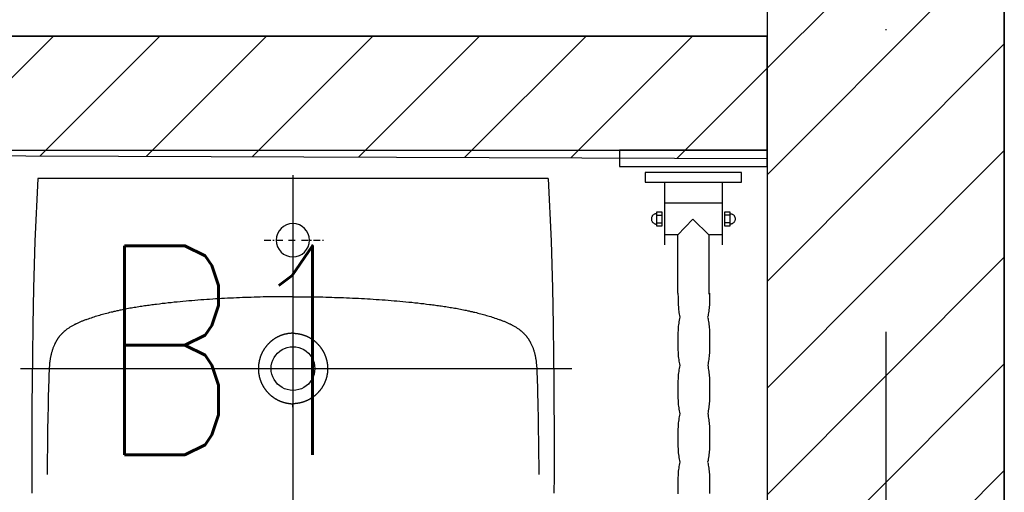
# Model space of a CAD drawing. Header units: millimetres. Extents: x 28600 to 181045, y -399112 to -163690.
# Tile 169 of 256: x 61321 to 61425, y -197660 to -197610. Entities that reach past the tile are written whole.
import ezdxf
from ezdxf.enums import TextEntityAlignment as Align

# ---------------------------------------------------------------- set-up
doc = ezdxf.new("R2010")
doc.units = ezdxf.units.MM
doc.linetypes.add('DASHDOT', pattern=[25.4, 12.7, -6.35, 0, -6.35])
doc.layers.get('0').update_dxf_attribs({"color": 8})
for name, color, linetype in [('!! 1_hatch projektowane ściany', 8, 'Continuous'), ('!! 1_PROJ Sciany', 8, 'Continuous'), ('!! 2_wypos-sanitarne', 8, 'Continuous'), ('0-osie-liniA', 8, 'DASHDOT'), ('E1', 2, 'Continuous')]:
    doc.layers.add(name, color=color, linetype=linetype)
doc.styles.add('ELE1', font='romans.shx', dxfattribs={"width": 0.8, "height": 18})
pattern_1 = [(45, (0, -1.54), (-5.61266008, 5.61266008), [])]

# ---------------------------------------------------------------- blocks, each defined once
blk = doc.blocks.new('umywalka niep')
for p, q in [((-1.75, -33.91), (-1.75, -49.44)), ((0, -33.91), (-1.75, -33.91)), ((0, -49.44), (0, -33.91)), ((-7.51, -37.32), (-7.56, -37.35)), ((-7.47, -37.3), (-7.51, -37.32)), ((-7.41, -37.28), (-7.47, -37.3)), ((-7.36, -37.27), (-7.41, -37.28)), ((-7.31, -37.26), (-7.36, -37.27)), ((-7.25, -37.26), (-7.31, -37.26)), ((-7.19, -37.26), (-7.25, -37.26)), ((-7.14, -37.27), (-7.19, -37.26)), ((-7.09, -37.28), (-7.14, -37.27)), ((-7.04, -37.3), (-7.09, -37.28)), ((-6.99, -37.32), (-7.04, -37.3)), ((-6.94, -37.35), (-6.99, -37.32)), ((-2.36, -36.6), (-3.38, -36.6)), ((-3.38, -36.6), (-3.38, -46.75)), ((-2.36, -46.75), (-2.36, -36.6)), ((-8.01, -38.34), (-8.01, -37.83)), ((-8.01, -37.83), (-6.49, -37.83)), ((-6.49, -38.34), (-8.01, -38.34)), ((-7.79, -37.7), (-7.8, -37.75)), ((-7.78, -37.65), (-7.79, -37.7)), ((-7.76, -37.6), (-7.78, -37.65)), ((-7.74, -37.55), (-7.76, -37.6)), ((-7.71, -37.5), (-7.74, -37.55)), ((-7.68, -37.46), (-7.71, -37.5)), ((-7.64, -37.42), (-7.68, -37.46)), ((-7.65, -37.83), (-7.65, -38.33)), ((-7.6, -37.38), (-7.64, -37.42)), ((-7.56, -37.35), (-7.6, -37.38)), ((-6.9, -37.38), (-6.94, -37.35)), ((-6.86, -37.42), (-6.9, -37.38)), ((-6.82, -37.46), (-6.86, -37.42)), ((-6.85, -37.83), (-6.85, -38.33)), ((-6.79, -37.5), (-6.82, -37.46)), ((-6.76, -37.55), (-6.79, -37.5)), ((-6.74, -37.6), (-6.76, -37.55)), ((-6.72, -37.65), (-6.74, -37.6)), ((-6.71, -37.7), (-6.72, -37.65)), ((-6.7, -37.75), (-6.71, -37.7)), ((-6.7, -37.81), (-6.7, -37.75)), ((-6.7, -37.81), (-6.7, -37.81)), ((-6.49, -37.83), (-6.49, -38.34)), ((-3.38, -38.63), (-9.98, -38.63)), ((-8.93, -39.99), (-8.93, -38.63)), ((-5.58, -44.69), (-5.58, -38.63)), ((-36.02, -40.05), (-36.18, -40.05)), ((-35.86, -40.04), (-36.02, -40.05)), ((-35.7, -40.04), (-35.86, -40.04)), ((-35.55, -40.04), (-35.7, -40.04)), ((-35.39, -40.04), (-35.55, -40.04)), ((-35.23, -40.04), (-35.39, -40.04)), ((-35.07, -40.04), (-35.23, -40.04)), ((-34.91, -40.04), (-35.07, -40.04)), ((-34.75, -40.05), (-34.91, -40.04)), ((-34.59, -40.05), (-34.75, -40.05)), ((-34.44, -40.05), (-34.59, -40.05)), ((-34.28, -40.06), (-34.44, -40.05)), ((-34.12, -40.07), (-34.28, -40.06)), ((-33.96, -40.08), (-34.12, -40.07)), ((-33.8, -40.09), (-33.96, -40.08)), ((-33.64, -40.11), (-33.8, -40.09)), ((-33.48, -40.13), (-33.64, -40.11)), ((-33.32, -40.15), (-33.48, -40.13)), ((-33.17, -40.18), (-33.32, -40.15)), ((-33.01, -40.21), (-33.17, -40.18)), ((-32.85, -40.25), (-33.01, -40.21)), ((-32.69, -40.21), (-32.85, -40.25)), ((-32.53, -40.18), (-32.69, -40.21)), ((-32.37, -40.15), (-32.53, -40.18)), ((-32.21, -40.13), (-32.37, -40.15)), ((-32.05, -40.11), (-32.21, -40.13)), ((-31.89, -40.09), (-32.05, -40.11)), ((-31.73, -40.08), (-31.89, -40.09)), ((-31.57, -40.07), (-31.73, -40.08)), ((-31.42, -40.06), (-31.57, -40.07)), ((-31.26, -40.05), (-31.42, -40.06)), ((-31.1, -40.05), (-31.26, -40.05)), ((-30.94, -40.05), (-31.1, -40.05)), ((-30.78, -40.05), (-30.94, -40.05)), ((-30.62, -40.04), (-30.78, -40.05)), ((-30.46, -40.04), (-30.62, -40.04)), ((-30.3, -40.04), (-30.46, -40.04)), ((-30.14, -40.04), (-30.3, -40.04)), ((-29.98, -40.04), (-30.14, -40.04)), ((-29.83, -40.05), (-29.98, -40.04)), ((-29.67, -40.05), (-29.83, -40.05)), ((-29.51, -40.05), (-29.67, -40.05)), ((-29.35, -40.05), (-29.51, -40.05)), ((-29.19, -40.06), (-29.35, -40.05)), ((-29.03, -40.07), (-29.19, -40.06)), ((-28.87, -40.08), (-29.03, -40.07)), ((-28.71, -40.09), (-28.87, -40.08)), ((-28.56, -40.11), (-28.71, -40.09)), ((-28.4, -40.13), (-28.56, -40.11)), ((-28.24, -40.15), (-28.4, -40.13)), ((-28.08, -40.18), (-28.24, -40.15)), ((-27.92, -40.21), (-28.08, -40.18)), ((-27.76, -40.25), (-27.92, -40.21)), ((-27.6, -40.21), (-27.76, -40.25)), ((-27.44, -40.18), (-27.6, -40.21)), ((-27.29, -40.15), (-27.44, -40.18)), ((-27.13, -40.13), (-27.29, -40.15)), ((-26.97, -40.11), (-27.13, -40.13)), ((-26.81, -40.09), (-26.97, -40.11)), ((-26.65, -40.08), (-26.81, -40.09)), ((-26.49, -40.07), (-26.65, -40.08)), ((-26.33, -40.06), (-26.49, -40.07)), ((-26.17, -40.05), (-26.33, -40.06)), ((-26.02, -40.05), (-26.17, -40.05)), ((-25.86, -40.05), (-26.02, -40.05)), ((-25.7, -40.05), (-25.86, -40.05)), ((-25.54, -40.05), (-25.7, -40.05)), ((-25.38, -40.05), (-25.54, -40.05)), ((-25.22, -40.05), (-25.38, -40.05)), ((-25.06, -40.05), (-25.22, -40.05)), ((-24.9, -40.05), (-25.06, -40.05)), ((-24.75, -40.05), (-24.9, -40.05)), ((-24.59, -40.05), (-24.75, -40.05)), ((-24.43, -40.05), (-24.59, -40.05)), ((-24.27, -40.05), (-24.43, -40.05)), ((-24.11, -40.06), (-24.27, -40.05)), ((-23.95, -40.07), (-24.11, -40.06)), ((-23.79, -40.08), (-23.95, -40.07)), ((-23.63, -40.09), (-23.79, -40.08)), ((-23.47, -40.11), (-23.63, -40.09)), ((-23.31, -40.13), (-23.47, -40.11)), ((-23.15, -40.15), (-23.31, -40.13)), ((-22.99, -40.18), (-23.15, -40.15)), ((-22.83, -40.21), (-22.99, -40.18)), ((-22.67, -40.25), (-22.83, -40.21)), ((-22.52, -40.21), (-22.67, -40.25)), ((-22.37, -40.18), (-22.52, -40.21)), ((-22.22, -40.15), (-22.37, -40.18)), ((-22.06, -40.13), (-22.22, -40.15)), ((-21.9, -40.11), (-22.06, -40.13)), ((-21.74, -40.09), (-21.9, -40.11)), ((-21.58, -40.08), (-21.74, -40.09)), ((-21.42, -40.07), (-21.58, -40.08)), ((-21.26, -40.06), (-21.42, -40.07)), ((-21.1, -40.05), (-21.26, -40.06)), ((-20.94, -40.05), (-21.1, -40.05)), ((-20.78, -40.04), (-20.94, -40.05)), ((-20.62, -40.04), (-20.78, -40.04)), ((-20.46, -40.04), (-20.62, -40.04)), ((-20.3, -40.04), (-20.46, -40.04)), ((-20.15, -40.04), (-20.3, -40.04)), ((-19.99, -40.04), (-20.15, -40.04)), ((-19.83, -40.04), (-19.99, -40.04)), ((-19.67, -40.04), (-19.83, -40.04)), ((-19.51, -40.04), (-19.67, -40.04)), ((-19.35, -40.05), (-19.51, -40.04)), ((-19.19, -40.05), (-19.35, -40.05)), ((-19.03, -40.06), (-19.19, -40.05)), ((-18.87, -40.06), (-19.03, -40.06)), ((-18.71, -40.08), (-18.87, -40.06)), ((-18.55, -40.09), (-18.71, -40.08)), ((-18.39, -40.11), (-18.55, -40.09)), ((-18.23, -40.13), (-18.39, -40.11)), ((-18.07, -40.15), (-18.23, -40.13)), ((-17.91, -40.18), (-18.07, -40.15)), ((-17.75, -40.21), (-17.91, -40.18)), ((-17.59, -40.24), (-17.75, -40.21)), ((-17.43, -40.21), (-17.59, -40.24)), ((-17.28, -40.18), (-17.43, -40.21)), ((-17.12, -40.15), (-17.28, -40.18)), ((-16.96, -40.13), (-17.12, -40.15)), ((-16.81, -40.12), (-16.96, -40.13)), ((-16.65, -40.11), (-16.81, -40.12)), ((-16.49, -40.1), (-16.65, -40.11)), ((-16.34, -40.09), (-16.49, -40.1)), ((-16.18, -40.08), (-16.34, -40.09)), ((-16.02, -40.08), (-16.18, -40.08)), ((-15.87, -40.08), (-16.02, -40.08)), ((-15.71, -40.07), (-15.87, -40.08)), ((-15.55, -40.07), (-15.71, -40.07)), ((-15.39, -40.06), (-15.55, -40.07)), ((-15.24, -40.05), (-15.39, -40.06)), ((-15.08, -40.04), (-15.24, -40.05)), ((-8.96, -40), (-15.08, -40)), ((-15.08, -40.04), (-15.08, -40.04)), ((-7.29, -41.62), (-8.95, -39.99)), ((-8.95, -43.35), (-7.29, -41.62)), ((-36.01, -43.38), (-36.17, -43.38)), ((-35.85, -43.39), (-36.01, -43.38)), ((-35.69, -43.39), (-35.85, -43.39)), ((-35.53, -43.39), (-35.69, -43.39)), ((-35.37, -43.39), (-35.53, -43.39)), ((-35.21, -43.39), (-35.37, -43.39)), ((-35.06, -43.39), (-35.21, -43.39)), ((-34.9, -43.39), (-35.06, -43.39)), ((-34.74, -43.38), (-34.9, -43.39)), ((-34.58, -43.38), (-34.74, -43.38)), ((-34.43, -43.38), (-34.58, -43.38)), ((-34.27, -43.37), (-34.43, -43.38)), ((-34.11, -43.36), (-34.27, -43.37)), ((-33.95, -43.35), (-34.11, -43.36)), ((-33.79, -43.34), (-33.95, -43.35)), ((-33.64, -43.32), (-33.79, -43.34)), ((-33.48, -43.3), (-33.64, -43.32)), ((-33.32, -43.28), (-33.48, -43.3)), ((-33.16, -43.25), (-33.32, -43.28)), ((-33.01, -43.22), (-33.16, -43.25)), ((-32.85, -43.18), (-33.01, -43.22)), ((-32.69, -43.22), (-32.85, -43.18)), ((-32.53, -43.25), (-32.69, -43.22)), ((-32.37, -43.28), (-32.53, -43.25)), ((-32.2, -43.3), (-32.37, -43.28)), ((-32.04, -43.32), (-32.2, -43.3)), ((-31.88, -43.34), (-32.04, -43.32)), ((-31.72, -43.35), (-31.88, -43.34)), ((-31.56, -43.36), (-31.72, -43.35)), ((-31.4, -43.37), (-31.56, -43.36)), ((-31.24, -43.38), (-31.4, -43.37)), ((-31.08, -43.38), (-31.24, -43.38)), ((-30.92, -43.39), (-31.08, -43.38)), ((-30.76, -43.39), (-30.92, -43.39)), ((-30.6, -43.39), (-30.76, -43.39)), ((-30.44, -43.39), (-30.6, -43.39)), ((-30.28, -43.39), (-30.44, -43.39)), ((-30.12, -43.39), (-30.28, -43.39)), ((-29.96, -43.39), (-30.12, -43.39)), ((-29.8, -43.39), (-29.96, -43.39)), ((-29.65, -43.39), (-29.8, -43.39)), ((-29.49, -43.38), (-29.65, -43.39)), ((-29.33, -43.38), (-29.49, -43.38)), ((-29.18, -43.37), (-29.33, -43.38)), ((-29.02, -43.36), (-29.18, -43.37)), ((-28.86, -43.35), (-29.02, -43.36)), ((-28.71, -43.34), (-28.86, -43.35)), ((-28.55, -43.32), (-28.71, -43.34)), ((-28.39, -43.3), (-28.55, -43.32)), ((-28.23, -43.28), (-28.39, -43.3)), ((-28.07, -43.25), (-28.23, -43.28)), ((-27.91, -43.22), (-28.07, -43.25)), ((-27.75, -43.19), (-27.91, -43.22)), ((-27.6, -43.22), (-27.75, -43.19)), ((-27.44, -43.25), (-27.6, -43.22)), ((-27.28, -43.28), (-27.44, -43.25)), ((-27.12, -43.3), (-27.28, -43.28)), ((-26.96, -43.32), (-27.12, -43.3)), ((-26.8, -43.34), (-26.96, -43.32)), ((-26.64, -43.35), (-26.8, -43.34)), ((-26.48, -43.36), (-26.64, -43.35)), ((-26.32, -43.37), (-26.48, -43.36)), ((-26.17, -43.38), (-26.32, -43.37)), ((-26.01, -43.38), (-26.17, -43.38)), ((-25.85, -43.39), (-26.01, -43.38)), ((-25.69, -43.39), (-25.85, -43.39)), ((-25.53, -43.39), (-25.69, -43.39)), ((-25.37, -43.39), (-25.53, -43.39)), ((-25.21, -43.39), (-25.37, -43.39)), ((-25.05, -43.39), (-25.21, -43.39)), ((-24.89, -43.39), (-25.05, -43.39)), ((-24.73, -43.39), (-24.89, -43.39)), ((-24.57, -43.39), (-24.73, -43.39)), ((-24.42, -43.38), (-24.57, -43.39)), ((-24.26, -43.38), (-24.42, -43.38)), ((-24.1, -43.37), (-24.26, -43.38)), ((-23.94, -43.36), (-24.1, -43.37)), ((-23.78, -43.35), (-23.94, -43.36)), ((-23.62, -43.34), (-23.78, -43.35)), ((-23.46, -43.32), (-23.62, -43.34)), ((-23.3, -43.3), (-23.46, -43.32)), ((-23.14, -43.28), (-23.3, -43.3)), ((-22.98, -43.25), (-23.14, -43.28)), ((-22.82, -43.22), (-22.98, -43.25)), ((-22.66, -43.19), (-22.82, -43.22)), ((-22.51, -43.22), (-22.66, -43.19)), ((-22.35, -43.25), (-22.51, -43.22)), ((-22.19, -43.28), (-22.35, -43.25)), ((-22.04, -43.3), (-22.19, -43.28)), ((-21.88, -43.32), (-22.04, -43.3)), ((-21.72, -43.34), (-21.88, -43.32)), ((-21.56, -43.35), (-21.72, -43.34)), ((-21.4, -43.36), (-21.56, -43.35)), ((-21.25, -43.37), (-21.4, -43.36)), ((-21.09, -43.37), (-21.25, -43.37)), ((-20.93, -43.38), (-21.09, -43.37)), ((-20.77, -43.38), (-20.93, -43.38)), ((-20.61, -43.38), (-20.77, -43.38)), ((-20.46, -43.38), (-20.61, -43.38)), ((-20.3, -43.38), (-20.46, -43.38)), ((-20.15, -43.38), (-20.3, -43.38)), ((-19.99, -43.38), (-20.15, -43.38)), ((-19.83, -43.38), (-19.99, -43.38)), ((-19.67, -43.38), (-19.83, -43.38)), ((-19.5, -43.38), (-19.67, -43.38)), ((-19.34, -43.38), (-19.5, -43.38)), ((-19.18, -43.37), (-19.34, -43.38)), ((-19.02, -43.37), (-19.18, -43.37)), ((-18.86, -43.36), (-19.02, -43.37)), ((-18.7, -43.35), (-18.86, -43.36)), ((-18.54, -43.34), (-18.7, -43.35)), ((-18.38, -43.32), (-18.54, -43.34)), ((-18.22, -43.3), (-18.38, -43.32)), ((-18.06, -43.28), (-18.22, -43.3)), ((-17.91, -43.25), (-18.06, -43.28)), ((-17.76, -43.22), (-17.91, -43.25)), ((-17.61, -43.18), (-17.76, -43.22)), ((-17.45, -43.22), (-17.61, -43.18)), ((-17.29, -43.25), (-17.45, -43.22)), ((-17.13, -43.28), (-17.29, -43.25)), ((-16.97, -43.3), (-17.13, -43.28)), ((-16.82, -43.32), (-16.97, -43.3)), ((-16.66, -43.34), (-16.82, -43.32)), ((-16.5, -43.35), (-16.66, -43.34)), ((-16.34, -43.36), (-16.5, -43.35)), ((-16.18, -43.37), (-16.34, -43.36)), ((-16.02, -43.37), (-16.18, -43.37)), ((-15.85, -43.38), (-16.02, -43.37)), ((-15.69, -43.38), (-15.85, -43.38)), ((-15.53, -43.38), (-15.69, -43.38)), ((-15.37, -43.38), (-15.53, -43.38)), ((-15.21, -43.38), (-15.37, -43.38)), ((-15.05, -43.38), (-15.21, -43.38)), ((-15.19, -43.35), (-8.95, -43.35)), ((-15.05, -43.38), (-15.05, -43.38)), ((-8.93, -44.69), (-8.93, -43.36)), ((-3.38, -44.72), (-9.98, -44.72)), ((-8.01, -45.51), (-8.01, -45.01)), ((-8.01, -45.01), (-6.49, -45.01)), ((-6.49, -45.51), (-8.01, -45.51)), ((-7.79, -45.65), (-7.8, -45.59)), ((-7.78, -45.7), (-7.79, -45.65)), ((-7.65, -45.52), (-7.65, -45.02)), ((-6.85, -45.52), (-6.85, -45.02)), ((-6.71, -45.65), (-6.72, -45.7)), ((-6.7, -45.59), (-6.71, -45.65)), ((-6.7, -45.54), (-6.7, -45.54)), ((-6.7, -45.54), (-6.7, -45.59)), ((-6.49, -45.01), (-6.49, -45.51)), ((-7.76, -45.75), (-7.78, -45.7)), ((-7.74, -45.8), (-7.76, -45.75)), ((-7.71, -45.84), (-7.74, -45.8)), ((-7.68, -45.89), (-7.71, -45.84)), ((-7.64, -45.93), (-7.68, -45.89)), ((-7.6, -45.96), (-7.64, -45.93)), ((-7.56, -45.99), (-7.6, -45.96)), ((-7.51, -46.02), (-7.56, -45.99)), ((-7.47, -46.04), (-7.51, -46.02)), ((-7.41, -46.06), (-7.47, -46.04)), ((-7.36, -46.08), (-7.41, -46.06)), ((-7.31, -46.09), (-7.36, -46.08)), ((-7.25, -46.09), (-7.31, -46.09)), ((-7.19, -46.09), (-7.25, -46.09)), ((-7.14, -46.08), (-7.19, -46.09)), ((-7.09, -46.06), (-7.14, -46.08)), ((-7.04, -46.04), (-7.09, -46.06)), ((-6.99, -46.02), (-7.04, -46.04)), ((-6.94, -45.99), (-6.99, -46.02)), ((-6.9, -45.96), (-6.94, -45.99)), ((-6.86, -45.93), (-6.9, -45.96)), ((-6.82, -45.89), (-6.86, -45.93)), ((-6.79, -45.84), (-6.82, -45.89)), ((-6.76, -45.8), (-6.79, -45.84)), ((-6.74, -45.75), (-6.76, -45.8)), ((-6.72, -45.7), (-6.74, -45.75)), ((-3.38, -46.75), (-2.36, -46.75)), ((-1.75, -49.44), (0, -49.44))]:
    blk.add_line(p, q)
blk = doc.blocks.new('A$Cfa5879fe')
for points in [[(-0.269, 0), (0.269, 0)], [(-0.269, 0), (-0.2719, -0.0661), (-0.2733, -0.1153), (-0.2741, -0.1543), (-0.2745, -0.1865), (-0.2748, -0.2141), (-0.275, -0.2382), (-0.2751, -0.2596), (-0.2751, -0.2789), (-0.2751, -0.2892)], [(0.269, 0), (0.2719, -0.0661), (0.2733, -0.1153), (0.2741, -0.1543), (0.2745, -0.1865), (0.2748, -0.2141), (0.275, -0.2382), (0.2751, -0.2596), (0.2751, -0.2789), (0.2751, -0.2892)], [(-0.031, -0.065), (-0.0322, -0.065)], [(-0.0217, -0.065), (-0.0287, -0.065)], [(-0.0182, -0.065), (-0.0194, -0.065)], [(-0.0089, -0.065), (-0.0159, -0.065)], [(0.0047, -0.065), (-0.0023, -0.065)], [(0.0176, -0.065), (0.0106, -0.065)], [(0.0211, -0.065), (0.0199, -0.065)], [(0.0304, -0.065), (0.0234, -0.065)], [(-0.0001, -0.1244), (-0.0032, -0.1244), (-0.0063, -0.1244), (-0.0095, -0.1244), (-0.0126, -0.1244), (-0.0157, -0.1245), (-0.0189, -0.1245), (-0.022, -0.1245), (-0.0251, -0.1246), (-0.0283, -0.1247), (-0.0314, -0.1247), (-0.0345, -0.1248), (-0.0377, -0.1249), (-0.0408, -0.125), (-0.0439, -0.1251), (-0.0471, -0.1252), (-0.0502, -0.1253), (-0.0533, -0.1254), (-0.0564, -0.1255), (-0.0596, -0.1256), (-0.0627, -0.1258), (-0.0658, -0.1259), (-0.069, -0.1261), (-0.0721, -0.1262), (-0.0752, -0.1264), (-0.0784, -0.1266), (-0.0815, -0.1268), (-0.0846, -0.127), (-0.0877, -0.1272), (-0.0909, -0.1274), (-0.094, -0.1276), (-0.0971, -0.1278), (-0.1002, -0.1281), (-0.1034, -0.1283), (-0.1065, -0.1286), (-0.1096, -0.1289), (-0.1127, -0.1291), (-0.1159, -0.1294), (-0.119, -0.1297), (-0.1221, -0.13), (-0.1252, -0.1303), (-0.1283, -0.1307), (-0.1314, -0.131), (-0.1346, -0.1314), (-0.1377, -0.1317), (-0.1408, -0.1321), (-0.1439, -0.1325), (-0.1455, -0.1327), (-0.147, -0.1329), (-0.1486, -0.1331), (-0.1501, -0.1333), (-0.1517, -0.1335), (-0.1532, -0.1337), (-0.1548, -0.1339), (-0.1563, -0.1341), (-0.1579, -0.1343), (-0.1594, -0.1346), (-0.161, -0.1348), (-0.1625, -0.1351), (-0.1641, -0.1353), (-0.1656, -0.1356), (-0.1672, -0.1358), (-0.1687, -0.1361), (-0.1702, -0.1364), (-0.1718, -0.1366), (-0.1733, -0.1369), (-0.1749, -0.1372), (-0.1764, -0.1375), (-0.1779, -0.1378), (-0.1795, -0.1381), (-0.181, -0.1384), (-0.1826, -0.1387), (-0.1841, -0.1391), (-0.1856, -0.1394), (-0.1871, -0.1398), (-0.1887, -0.1401), (-0.1902, -0.1405), (-0.1917, -0.1408), (-0.1932, -0.1412), (-0.1948, -0.1416), (-0.1963, -0.142), (-0.1978, -0.1424), (-0.1993, -0.1428), (-0.2008, -0.1432), (-0.2023, -0.1436), (-0.2038, -0.1441), (-0.2053, -0.1445), (-0.2068, -0.145), (-0.2083, -0.1454), (-0.2098, -0.1459), (-0.2113, -0.1464), (-0.2128, -0.1469), (-0.2143, -0.1474), (-0.2158, -0.1479), (-0.2172, -0.1484), (-0.218, -0.1487), (-0.2187, -0.1489), (-0.2195, -0.1492), (-0.2202, -0.1495), (-0.2209, -0.1498), (-0.2217, -0.15), (-0.2224, -0.1503), (-0.2231, -0.1506), (-0.2238, -0.1509), (-0.2246, -0.1512), (-0.2253, -0.1515), (-0.226, -0.1518), (-0.2267, -0.1522), (-0.2274, -0.1525), (-0.2281, -0.1528), (-0.2288, -0.1531), (-0.2295, -0.1535), (-0.2302, -0.1538), (-0.2309, -0.1542), (-0.2316, -0.1546), (-0.2323, -0.155), (-0.233, -0.1553), (-0.2337, -0.1557), (-0.2344, -0.1561), (-0.235, -0.1565), (-0.2357, -0.157), (-0.2363, -0.1574), (-0.237, -0.1578), (-0.2376, -0.1583), (-0.2383, -0.1587), (-0.2386, -0.159), (-0.2389, -0.1592), (-0.2392, -0.1595), (-0.2395, -0.1597), (-0.2398, -0.1599), (-0.2401, -0.1602), (-0.2404, -0.1604), (-0.2407, -0.1607), (-0.241, -0.161), (-0.2413, -0.1612), (-0.2416, -0.1615), (-0.2419, -0.1617), (-0.2422, -0.162), (-0.2425, -0.1623), (-0.2428, -0.1625), (-0.243, -0.1628), (-0.2433, -0.1631), (-0.2436, -0.1634), (-0.2439, -0.1637), (-0.2441, -0.1639), (-0.2444, -0.1642), (-0.2446, -0.1645), (-0.2449, -0.1648), (-0.2452, -0.1651), (-0.2454, -0.1654), (-0.2457, -0.1657), (-0.2459, -0.166), (-0.2462, -0.1663), (-0.2464, -0.1666), (-0.2466, -0.167), (-0.2469, -0.1673), (-0.2471, -0.1676), (-0.2473, -0.1679), (-0.2475, -0.1682), (-0.2478, -0.1685), (-0.248, -0.1689), (-0.2482, -0.1692), (-0.2484, -0.1695), (-0.2486, -0.1699), (-0.2488, -0.1702), (-0.249, -0.1705), (-0.2492, -0.1709), (-0.2494, -0.1712), (-0.2496, -0.1715), (-0.2498, -0.1719), (-0.25, -0.1722), (-0.2502, -0.1726), (-0.2504, -0.1729), (-0.2507, -0.1736), (-0.2511, -0.1743), (-0.2514, -0.175), (-0.2517, -0.1757), (-0.252, -0.1765), (-0.2523, -0.1772), (-0.2526, -0.1779), (-0.2529, -0.1787), (-0.2532, -0.1794), (-0.2534, -0.1801), (-0.2537, -0.1809), (-0.2539, -0.1816), (-0.2541, -0.1824), (-0.2544, -0.1831), (-0.2546, -0.1839), (-0.2548, -0.1846), (-0.2549, -0.1854), (-0.2551, -0.1862), (-0.2553, -0.1869), (-0.2554, -0.1877), (-0.2556, -0.1885), (-0.2557, -0.1892), (-0.2558, -0.19), (-0.256, -0.1908), (-0.2561, -0.1916), (-0.2562, -0.1923), (-0.2563, -0.1931), (-0.2564, -0.1939), (-0.2564, -0.1947), (-0.2565, -0.1955), (-0.2566, -0.1962), (-0.2566, -0.197), (-0.2567, -0.1978), (-0.2568, -0.1986), (-0.2568, -0.1994), (-0.2569, -0.2001), (-0.2569, -0.2017), (-0.257, -0.2033), (-0.2571, -0.2048), (-0.2571, -0.2064), (-0.2572, -0.208), (-0.2573, -0.2111), (-0.2574, -0.2142), (-0.2575, -0.2174), (-0.2576, -0.2205), (-0.2577, -0.2236), (-0.2577, -0.2268), (-0.2578, -0.2299), (-0.2579, -0.233), (-0.258, -0.2362), (-0.2581, -0.2424), (-0.2582, -0.2487), (-0.2583, -0.255), (-0.2584, -0.2612), (-0.2585, -0.2675), (-0.2586, -0.2738), (-0.2587, -0.28), (-0.2588, -0.2863), (-0.2588, -0.2926), (-0.2589, -0.2988), (-0.259, -0.3051), (-0.259, -0.3114)], [(0.0001, -0.1244), (0.0032, -0.1244), (0.0063, -0.1244), (0.0095, -0.1244), (0.0126, -0.1244), (0.0157, -0.1245), (0.0189, -0.1245), (0.022, -0.1245), (0.0251, -0.1246), (0.0283, -0.1247), (0.0314, -0.1247), (0.0345, -0.1248), (0.0377, -0.1249), (0.0408, -0.125), (0.0439, -0.1251), (0.0471, -0.1252), (0.0502, -0.1253), (0.0533, -0.1254), (0.0565, -0.1255), (0.0596, -0.1256), (0.0627, -0.1258), (0.0659, -0.1259), (0.069, -0.1261), (0.0721, -0.1262), (0.0752, -0.1264), (0.0784, -0.1266), (0.0815, -0.1268), (0.0846, -0.127), (0.0878, -0.1272), (0.0909, -0.1274), (0.094, -0.1276), (0.0971, -0.1278), (0.1003, -0.1281), (0.1034, -0.1283), (0.1065, -0.1286), (0.1096, -0.1289), (0.1127, -0.1291), (0.1159, -0.1294), (0.119, -0.1297), (0.1221, -0.13), (0.1252, -0.1303), (0.1283, -0.1307), (0.1315, -0.131), (0.1346, -0.1314), (0.1377, -0.1317), (0.1408, -0.1321), (0.1439, -0.1325), (0.1455, -0.1327), (0.147, -0.1329), (0.1486, -0.1331), (0.1501, -0.1333), (0.1517, -0.1335), (0.1532, -0.1337), (0.1548, -0.1339), (0.1563, -0.1341), (0.1579, -0.1343), (0.1594, -0.1346), (0.161, -0.1348), (0.1625, -0.1351), (0.1641, -0.1353), (0.1656, -0.1356), (0.1672, -0.1358), (0.1687, -0.1361), (0.1703, -0.1364), (0.1718, -0.1366), (0.1733, -0.1369), (0.1749, -0.1372), (0.1764, -0.1375), (0.178, -0.1378), (0.1795, -0.1381), (0.181, -0.1384), (0.1826, -0.1387), (0.1841, -0.1391), (0.1856, -0.1394), (0.1872, -0.1398), (0.1887, -0.1401), (0.1902, -0.1405), (0.1917, -0.1408), (0.1933, -0.1412), (0.1948, -0.1416), (0.1963, -0.142), (0.1978, -0.1424), (0.1993, -0.1428), (0.2008, -0.1432), (0.2023, -0.1436), (0.2038, -0.1441), (0.2053, -0.1445), (0.2068, -0.145), (0.2083, -0.1454), (0.2098, -0.1459), (0.2113, -0.1464), (0.2128, -0.1469), (0.2143, -0.1474), (0.2158, -0.1479), (0.2173, -0.1484), (0.218, -0.1487), (0.2187, -0.1489), (0.2195, -0.1492), (0.2202, -0.1495), (0.2209, -0.1498), (0.2217, -0.15), (0.2224, -0.1503), (0.2231, -0.1506), (0.2238, -0.1509), (0.2246, -0.1512), (0.2253, -0.1515), (0.226, -0.1518), (0.2267, -0.1522), (0.2274, -0.1525), (0.2281, -0.1528), (0.2289, -0.1531), (0.2296, -0.1535), (0.2303, -0.1538), (0.231, -0.1542), (0.2316, -0.1546), (0.2323, -0.155), (0.233, -0.1553), (0.2337, -0.1557), (0.2344, -0.1561), (0.235, -0.1565), (0.2357, -0.157), (0.2363, -0.1574), (0.237, -0.1578), (0.2376, -0.1583), (0.2383, -0.1587), (0.2386, -0.159), (0.2389, -0.1592), (0.2392, -0.1595), (0.2395, -0.1597), (0.2398, -0.1599), (0.2401, -0.1602), (0.2404, -0.1604), (0.2407, -0.1607), (0.241, -0.161), (0.2413, -0.1612), (0.2416, -0.1615), (0.2419, -0.1617), (0.2422, -0.162), (0.2425, -0.1623), (0.2428, -0.1625), (0.243, -0.1628), (0.2433, -0.1631), (0.2436, -0.1634), (0.2439, -0.1637), (0.2441, -0.1639), (0.2444, -0.1642), (0.2447, -0.1645), (0.2449, -0.1648), (0.2452, -0.1651), (0.2454, -0.1654), (0.2457, -0.1657), (0.2459, -0.166), (0.2462, -0.1663), (0.2464, -0.1666), (0.2466, -0.167), (0.2469, -0.1673), (0.2471, -0.1676), (0.2473, -0.1679), (0.2476, -0.1682), (0.2478, -0.1685), (0.248, -0.1689), (0.2482, -0.1692), (0.2484, -0.1695), (0.2486, -0.1699), (0.2488, -0.1702), (0.249, -0.1705), (0.2492, -0.1709), (0.2494, -0.1712), (0.2496, -0.1715), (0.2498, -0.1719), (0.25, -0.1722), (0.2502, -0.1726), (0.2504, -0.1729), (0.2507, -0.1736), (0.2511, -0.1743), (0.2514, -0.175), (0.2517, -0.1757), (0.2521, -0.1765), (0.2524, -0.1772), (0.2526, -0.1779), (0.2529, -0.1787), (0.2532, -0.1794), (0.2535, -0.1801), (0.2537, -0.1809), (0.2539, -0.1816), (0.2542, -0.1824), (0.2544, -0.1831), (0.2546, -0.1839), (0.2548, -0.1846), (0.2549, -0.1854), (0.2551, -0.1862), (0.2553, -0.1869), (0.2554, -0.1877), (0.2556, -0.1885), (0.2557, -0.1892), (0.2559, -0.19), (0.256, -0.1908), (0.2561, -0.1916), (0.2562, -0.1923), (0.2563, -0.1931), (0.2564, -0.1939), (0.2565, -0.1947), (0.2565, -0.1955), (0.2566, -0.1962), (0.2567, -0.197), (0.2567, -0.1978), (0.2568, -0.1986), (0.2568, -0.1994), (0.2569, -0.2001), (0.257, -0.2017), (0.257, -0.2033), (0.2571, -0.2048), (0.2571, -0.2064), (0.2572, -0.208), (0.2573, -0.2111), (0.2574, -0.2142), (0.2575, -0.2174), (0.2576, -0.2205), (0.2577, -0.2236), (0.2578, -0.2268), (0.2578, -0.2299), (0.2579, -0.233), (0.258, -0.2362), (0.2581, -0.2424), (0.2582, -0.2487), (0.2583, -0.255), (0.2585, -0.2612), (0.2585, -0.2675), (0.2586, -0.2738), (0.2587, -0.28), (0.2588, -0.2863), (0.2589, -0.2926), (0.2589, -0.2988), (0.259, -0.3051), (0.259, -0.3114)], [(0, -0.1629), (-0.0003, -0.1629), (-0.0006, -0.1629), (-0.0008, -0.1629), (-0.0011, -0.1629), (-0.0014, -0.1629), (-0.0017, -0.1629), (-0.0019, -0.1629), (-0.0022, -0.163), (-0.0025, -0.163), (-0.0028, -0.163), (-0.0031, -0.163), (-0.0033, -0.1631), (-0.0036, -0.1631), (-0.0039, -0.1631), (-0.0042, -0.1632), (-0.0044, -0.1632), (-0.0047, -0.1632), (-0.005, -0.1633), (-0.0053, -0.1633), (-0.0056, -0.1634), (-0.0058, -0.1634), (-0.0061, -0.1635), (-0.0064, -0.1635), (-0.0067, -0.1636), (-0.0069, -0.1636), (-0.0072, -0.1637), (-0.0075, -0.1637), (-0.0077, -0.1638), (-0.008, -0.1638), (-0.0083, -0.1639), (-0.0086, -0.164), (-0.0088, -0.164), (-0.0091, -0.1641), (-0.0094, -0.1642), (-0.0096, -0.1643), (-0.0099, -0.1643), (-0.0102, -0.1644), (-0.0104, -0.1645), (-0.0107, -0.1646), (-0.011, -0.1647), (-0.0112, -0.1648), (-0.0115, -0.1648), (-0.0118, -0.1649), (-0.012, -0.165), (-0.0123, -0.1651), (-0.0126, -0.1652), (-0.0128, -0.1653), (-0.0131, -0.1654), (-0.0133, -0.1655), (-0.0136, -0.1656), (-0.0139, -0.1657), (-0.0141, -0.1658), (-0.0144, -0.166), (-0.0146, -0.1661), (-0.0149, -0.1662), (-0.0151, -0.1663), (-0.0154, -0.1664), (-0.0156, -0.1665), (-0.0159, -0.1667), (-0.0161, -0.1668), (-0.0164, -0.1669), (-0.0166, -0.167), (-0.0169, -0.1672), (-0.0171, -0.1673), (-0.0174, -0.1674), (-0.0176, -0.1676), (-0.0179, -0.1677), (-0.0181, -0.1679), (-0.0184, -0.168), (-0.0186, -0.1681), (-0.0188, -0.1683), (-0.0191, -0.1684), (-0.0193, -0.1686), (-0.0195, -0.1687), (-0.0198, -0.1689), (-0.02, -0.169), (-0.0202, -0.1692), (-0.0205, -0.1694), (-0.0207, -0.1695), (-0.0209, -0.1697), (-0.0212, -0.1698), (-0.0214, -0.17), (-0.0216, -0.1702), (-0.0218, -0.1703), (-0.022, -0.1705), (-0.0223, -0.1707), (-0.0225, -0.1709), (-0.0227, -0.171), (-0.0229, -0.1712), (-0.0231, -0.1714), (-0.0233, -0.1716), (-0.0236, -0.1717), (-0.0238, -0.1719), (-0.024, -0.1721), (-0.0242, -0.1723), (-0.0244, -0.1725), (-0.0246, -0.1727), (-0.0248, -0.1729), (-0.025, -0.1731), (-0.0252, -0.1733), (-0.0254, -0.1735), (-0.0256, -0.1737), (-0.0258, -0.1739), (-0.026, -0.1741), (-0.0262, -0.1743), (-0.0264, -0.1745), (-0.0266, -0.1747), (-0.0267, -0.1749), (-0.0269, -0.1751), (-0.0271, -0.1753), (-0.0273, -0.1755), (-0.0275, -0.1757), (-0.0277, -0.1759), (-0.0278, -0.1761), (-0.028, -0.1764), (-0.0282, -0.1766), (-0.0284, -0.1768), (-0.0285, -0.177), (-0.0287, -0.1772), (-0.0289, -0.1775), (-0.0291, -0.1777), (-0.0292, -0.1779), (-0.0294, -0.1781), (-0.0295, -0.1784), (-0.0297, -0.1786), (-0.0299, -0.1788), (-0.03, -0.179), (-0.0302, -0.1793), (-0.0303, -0.1795), (-0.0305, -0.1797), (-0.0306, -0.18), (-0.0308, -0.1802), (-0.0309, -0.1805), (-0.0311, -0.1807), (-0.0312, -0.1809), (-0.0314, -0.1812), (-0.0315, -0.1814), (-0.0316, -0.1817), (-0.0318, -0.1819), (-0.0319, -0.1821), (-0.032, -0.1824), (-0.0322, -0.1826), (-0.0323, -0.1829), (-0.0324, -0.1831), (-0.0326, -0.1834), (-0.0327, -0.1836), (-0.0328, -0.1839), (-0.0329, -0.1841), (-0.033, -0.1844), (-0.0332, -0.1846), (-0.0333, -0.1849), (-0.0334, -0.1852), (-0.0335, -0.1854), (-0.0336, -0.1857), (-0.0337, -0.1859), (-0.0338, -0.1862), (-0.0339, -0.1865), (-0.034, -0.1867), (-0.0341, -0.187), (-0.0342, -0.1872), (-0.0343, -0.1875), (-0.0344, -0.1878), (-0.0345, -0.188), (-0.0346, -0.1883), (-0.0347, -0.1886), (-0.0347, -0.1888), (-0.0348, -0.1891), (-0.0349, -0.1894), (-0.035, -0.1896), (-0.0351, -0.1899), (-0.0351, -0.1902), (-0.0352, -0.1904), (-0.0353, -0.1907), (-0.0353, -0.191), (-0.0354, -0.1912), (-0.0355, -0.1915), (-0.0355, -0.1918), (-0.0356, -0.1921), (-0.0357, -0.1923), (-0.0357, -0.1926), (-0.0358, -0.1929), (-0.0358, -0.1932), (-0.0359, -0.1934), (-0.0359, -0.1937), (-0.036, -0.194), (-0.036, -0.1943), (-0.0361, -0.1945), (-0.0361, -0.1948), (-0.0361, -0.1951), (-0.0362, -0.1954), (-0.0362, -0.1956), (-0.0362, -0.1959), (-0.0363, -0.1962), (-0.0363, -0.1965), (-0.0363, -0.1968), (-0.0364, -0.197), (-0.0364, -0.1973), (-0.0364, -0.1976), (-0.0364, -0.1979), (-0.0364, -0.1981), (-0.0364, -0.1984), (-0.0365, -0.1987), (-0.0365, -0.199), (-0.0365, -0.1993), (-0.0365, -0.1995), (-0.0365, -0.1998), (-0.0365, -0.2001), (-0.0365, -0.2004), (-0.0365, -0.2007), (-0.0365, -0.2009), (-0.0365, -0.2012), (-0.0365, -0.2015), (-0.0364, -0.2018), (-0.0364, -0.2021), (-0.0364, -0.2023), (-0.0364, -0.2026), (-0.0364, -0.2029), (-0.0364, -0.2032), (-0.0363, -0.2034), (-0.0363, -0.2037), (-0.0363, -0.204), (-0.0362, -0.2043), (-0.0362, -0.2046), (-0.0362, -0.2048), (-0.0361, -0.2051), (-0.0361, -0.2054), (-0.0361, -0.2057), (-0.036, -0.2059), (-0.036, -0.2062), (-0.0359, -0.2065), (-0.0359, -0.2068), (-0.0358, -0.207), (-0.0358, -0.2073), (-0.0357, -0.2076), (-0.0356, -0.2079), (-0.0356, -0.2081), (-0.0355, -0.2084), (-0.0355, -0.2087), (-0.0354, -0.209), (-0.0353, -0.2092), (-0.0353, -0.2095), (-0.0352, -0.2098), (-0.0351, -0.21), (-0.035, -0.2103), (-0.0349, -0.2106), (-0.0349, -0.2108), (-0.0348, -0.2111), (-0.0347, -0.2114), (-0.0346, -0.2116), (-0.0345, -0.2119), (-0.0344, -0.2122), (-0.0343, -0.2124), (-0.0342, -0.2127), (-0.0341, -0.213), (-0.034, -0.2132), (-0.0339, -0.2135), (-0.0338, -0.2138), (-0.0337, -0.2141), (-0.0335, -0.2144), (-0.0334, -0.2148), (-0.0333, -0.2151), (-0.0331, -0.2154), (-0.033, -0.2157), (-0.0328, -0.216), (-0.0327, -0.2163), (-0.0325, -0.2166), (-0.0324, -0.2169), (-0.0322, -0.2172), (-0.0321, -0.2175), (-0.0319, -0.2178), (-0.0317, -0.2181), (-0.0316, -0.2184), (-0.0314, -0.2187), (-0.0312, -0.219), (-0.031, -0.2193), (-0.0309, -0.2196), (-0.0307, -0.2199), (-0.0305, -0.2202), (-0.0303, -0.2205), (-0.0301, -0.2207), (-0.0299, -0.221), (-0.0297, -0.2213), (-0.0295, -0.2216), (-0.0293, -0.2219), (-0.0291, -0.2221), (-0.0289, -0.2224), (-0.0287, -0.2227), (-0.0285, -0.223), (-0.0283, -0.2232), (-0.0281, -0.2235), (-0.0278, -0.2238), (-0.0276, -0.224), (-0.0274, -0.2243), (-0.0272, -0.2245), (-0.027, -0.2248), (-0.0267, -0.225), (-0.0265, -0.2253), (-0.0263, -0.2255), (-0.026, -0.2258), (-0.0258, -0.226), (-0.0255, -0.2263), (-0.0253, -0.2265), (-0.025, -0.2268), (-0.0248, -0.227), (-0.0245, -0.2272), (-0.0243, -0.2275), (-0.024, -0.2277), (-0.0238, -0.2279), (-0.0235, -0.2281), (-0.0233, -0.2284), (-0.023, -0.2286), (-0.0227, -0.2288), (-0.0225, -0.229), (-0.0222, -0.2292), (-0.0219, -0.2294), (-0.0217, -0.2296), (-0.0214, -0.2298), (-0.0211, -0.23), (-0.0208, -0.2302), (-0.0206, -0.2304), (-0.0203, -0.2306), (-0.02, -0.2308), (-0.0197, -0.231), (-0.0194, -0.2312), (-0.0191, -0.2314), (-0.0188, -0.2316), (-0.0185, -0.2317), (-0.0182, -0.2319), (-0.018, -0.2321), (-0.0177, -0.2323), (-0.0174, -0.2324), (-0.0171, -0.2326), (-0.0168, -0.2328), (-0.0165, -0.2329), (-0.0161, -0.2331), (-0.0158, -0.2332), (-0.0155, -0.2334), (-0.0152, -0.2335), (-0.0149, -0.2337), (-0.0146, -0.2338), (-0.0143, -0.234), (-0.014, -0.2341), (-0.0137, -0.2342), (-0.0133, -0.2344), (-0.013, -0.2345), (-0.0127, -0.2346), (-0.0124, -0.2347), (-0.0121, -0.2348), (-0.0117, -0.235), (-0.0114, -0.2351), (-0.0111, -0.2352), (-0.0108, -0.2353), (-0.0104, -0.2354), (-0.0101, -0.2355), (-0.0098, -0.2356), (-0.0095, -0.2357), (-0.0091, -0.2358), (-0.0088, -0.2359), (-0.0085, -0.2359), (-0.0081, -0.236), (-0.0078, -0.2361), (-0.0075, -0.2362), (-0.0071, -0.2362), (-0.0068, -0.2363), (-0.0065, -0.2364), (-0.0061, -0.2364), (-0.0058, -0.2365), (-0.0054, -0.2366), (-0.0051, -0.2366), (-0.0048, -0.2367), (-0.0044, -0.2367), (-0.0041, -0.2368), (-0.0037, -0.2368), (-0.0034, -0.2368), (-0.0031, -0.2369), (-0.0027, -0.2369), (-0.0024, -0.2369), (-0.002, -0.237), (-0.0017, -0.237), (-0.0014, -0.237), (-0.001, -0.237), (-0.0007, -0.237), (-0.0003, -0.237), (0, -0.2371), (0, -0.2371)], [(0, -0.1629), (0.0003, -0.1629), (0.0006, -0.1629), (0.0008, -0.1629), (0.0011, -0.1629), (0.0014, -0.1629), (0.0017, -0.1629), (0.002, -0.1629), (0.0022, -0.163), (0.0025, -0.163), (0.0028, -0.163), (0.0031, -0.163), (0.0033, -0.1631), (0.0036, -0.1631), (0.0039, -0.1631), (0.0042, -0.1632), (0.0045, -0.1632), (0.0047, -0.1632), (0.005, -0.1633), (0.0053, -0.1633), (0.0056, -0.1634), (0.0058, -0.1634), (0.0061, -0.1635), (0.0064, -0.1635), (0.0067, -0.1636), (0.0069, -0.1636), (0.0072, -0.1637), (0.0075, -0.1637), (0.0078, -0.1638), (0.008, -0.1638), (0.0083, -0.1639), (0.0086, -0.164), (0.0088, -0.164), (0.0091, -0.1641), (0.0094, -0.1642), (0.0096, -0.1643), (0.0099, -0.1643), (0.0102, -0.1644), (0.0105, -0.1645), (0.0107, -0.1646), (0.011, -0.1647), (0.0113, -0.1648), (0.0115, -0.1648), (0.0118, -0.1649), (0.012, -0.165), (0.0123, -0.1651), (0.0126, -0.1652), (0.0128, -0.1653), (0.0131, -0.1654), (0.0134, -0.1655), (0.0136, -0.1656), (0.0139, -0.1657), (0.0141, -0.1658), (0.0144, -0.166), (0.0146, -0.1661), (0.0149, -0.1662), (0.0151, -0.1663), (0.0154, -0.1664), (0.0157, -0.1665), (0.0159, -0.1667), (0.0162, -0.1668), (0.0164, -0.1669), (0.0166, -0.167), (0.0169, -0.1672), (0.0171, -0.1673), (0.0174, -0.1674), (0.0176, -0.1676), (0.0179, -0.1677), (0.0181, -0.1679), (0.0184, -0.168), (0.0186, -0.1681), (0.0188, -0.1683), (0.0191, -0.1684), (0.0193, -0.1686), (0.0195, -0.1687), (0.0198, -0.1689), (0.02, -0.169), (0.0202, -0.1692), (0.0205, -0.1694), (0.0207, -0.1695), (0.0209, -0.1697), (0.0212, -0.1698), (0.0214, -0.17), (0.0216, -0.1702), (0.0218, -0.1703), (0.022, -0.1705), (0.0223, -0.1707), (0.0225, -0.1709), (0.0227, -0.171), (0.0229, -0.1712), (0.0231, -0.1714), (0.0233, -0.1716), (0.0236, -0.1717), (0.0238, -0.1719), (0.024, -0.1721), (0.0242, -0.1723), (0.0244, -0.1725), (0.0246, -0.1727), (0.0248, -0.1729), (0.025, -0.1731), (0.0252, -0.1733), (0.0254, -0.1735), (0.0256, -0.1737), (0.0258, -0.1739), (0.026, -0.1741), (0.0262, -0.1743), (0.0264, -0.1745), (0.0266, -0.1747), (0.0268, -0.1749), (0.0269, -0.1751), (0.0271, -0.1753), (0.0273, -0.1755), (0.0275, -0.1757), (0.0277, -0.1759), (0.0279, -0.1761), (0.028, -0.1764), (0.0282, -0.1766), (0.0284, -0.1768), (0.0286, -0.177), (0.0287, -0.1772), (0.0289, -0.1775), (0.0291, -0.1777), (0.0292, -0.1779), (0.0294, -0.1781), (0.0296, -0.1784), (0.0297, -0.1786), (0.0299, -0.1788), (0.03, -0.179), (0.0302, -0.1793), (0.0303, -0.1795), (0.0305, -0.1797), (0.0306, -0.18), (0.0308, -0.1802), (0.0309, -0.1805), (0.0311, -0.1807), (0.0312, -0.1809), (0.0314, -0.1812), (0.0315, -0.1814), (0.0316, -0.1817), (0.0318, -0.1819), (0.0319, -0.1821), (0.032, -0.1824), (0.0322, -0.1826), (0.0323, -0.1829), (0.0324, -0.1831), (0.0326, -0.1834), (0.0327, -0.1836), (0.0328, -0.1839), (0.0329, -0.1841), (0.033, -0.1844), (0.0332, -0.1846), (0.0333, -0.1849), (0.0334, -0.1852), (0.0335, -0.1854), (0.0336, -0.1857), (0.0337, -0.1859), (0.0338, -0.1862), (0.0339, -0.1865), (0.034, -0.1867), (0.0341, -0.187), (0.0342, -0.1872), (0.0343, -0.1875), (0.0344, -0.1878), (0.0345, -0.188), (0.0346, -0.1883), (0.0347, -0.1886), (0.0347, -0.1888), (0.0348, -0.1891), (0.0349, -0.1894), (0.035, -0.1896), (0.0351, -0.1899), (0.0351, -0.1902), (0.0352, -0.1904), (0.0353, -0.1907), (0.0353, -0.191), (0.0354, -0.1912), (0.0355, -0.1915), (0.0355, -0.1918), (0.0356, -0.1921), (0.0357, -0.1923), (0.0357, -0.1926), (0.0358, -0.1929), (0.0358, -0.1932), (0.0359, -0.1934), (0.0359, -0.1937), (0.036, -0.194), (0.036, -0.1943), (0.0361, -0.1945), (0.0361, -0.1948), (0.0361, -0.1951), (0.0362, -0.1954), (0.0362, -0.1956), (0.0362, -0.1959), (0.0363, -0.1962), (0.0363, -0.1965), (0.0363, -0.1968), (0.0364, -0.197), (0.0364, -0.1973), (0.0364, -0.1976), (0.0364, -0.1979), (0.0364, -0.1981), (0.0364, -0.1984), (0.0365, -0.1987), (0.0365, -0.199), (0.0365, -0.1993), (0.0365, -0.1995), (0.0365, -0.1998), (0.0365, -0.2001), (0.0365, -0.2004), (0.0365, -0.2007), (0.0365, -0.2009), (0.0365, -0.2012), (0.0365, -0.2015), (0.0365, -0.2018), (0.0364, -0.2021), (0.0364, -0.2023), (0.0364, -0.2026), (0.0364, -0.2029), (0.0364, -0.2032), (0.0363, -0.2034), (0.0363, -0.2037), (0.0363, -0.204), (0.0362, -0.2043), (0.0362, -0.2046), (0.0362, -0.2048), (0.0361, -0.2051), (0.0361, -0.2054), (0.0361, -0.2057), (0.036, -0.2059), (0.036, -0.2062), (0.0359, -0.2065), (0.0359, -0.2068), (0.0358, -0.207), (0.0358, -0.2073), (0.0357, -0.2076), (0.0357, -0.2079), (0.0356, -0.2081), (0.0355, -0.2084), (0.0355, -0.2087), (0.0354, -0.209), (0.0353, -0.2092), (0.0353, -0.2095), (0.0352, -0.2098), (0.0351, -0.21), (0.035, -0.2103), (0.035, -0.2106), (0.0349, -0.2108), (0.0348, -0.2111), (0.0347, -0.2114), (0.0346, -0.2116), (0.0345, -0.2119), (0.0344, -0.2122), (0.0343, -0.2124), (0.0342, -0.2127), (0.0341, -0.213), (0.034, -0.2132), (0.0339, -0.2135), (0.0338, -0.2138), (0.0337, -0.2141), (0.0336, -0.2144), (0.0334, -0.2148), (0.0333, -0.2151), (0.0331, -0.2154), (0.033, -0.2157), (0.0328, -0.216), (0.0327, -0.2163), (0.0325, -0.2166), (0.0324, -0.2169), (0.0322, -0.2172), (0.0321, -0.2175), (0.0319, -0.2178), (0.0317, -0.2181), (0.0316, -0.2184), (0.0314, -0.2187), (0.0312, -0.219), (0.031, -0.2193), (0.0309, -0.2196), (0.0307, -0.2199), (0.0305, -0.2202), (0.0303, -0.2205), (0.0301, -0.2207), (0.0299, -0.221), (0.0297, -0.2213), (0.0295, -0.2216), (0.0293, -0.2219), (0.0291, -0.2221), (0.0289, -0.2224), (0.0287, -0.2227), (0.0285, -0.223), (0.0283, -0.2232), (0.0281, -0.2235), (0.0279, -0.2238), (0.0276, -0.224), (0.0274, -0.2243), (0.0272, -0.2245), (0.027, -0.2248), (0.0267, -0.225), (0.0265, -0.2253), (0.0263, -0.2255), (0.026, -0.2258), (0.0258, -0.226), (0.0255, -0.2263), (0.0253, -0.2265), (0.0251, -0.2268), (0.0248, -0.227), (0.0246, -0.2272), (0.0243, -0.2275), (0.024, -0.2277), (0.0238, -0.2279), (0.0235, -0.2281), (0.0233, -0.2284), (0.023, -0.2286), (0.0227, -0.2288), (0.0225, -0.229), (0.0222, -0.2292), (0.0219, -0.2294), (0.0217, -0.2296), (0.0214, -0.2298), (0.0211, -0.23), (0.0208, -0.2302), (0.0206, -0.2304), (0.0203, -0.2306), (0.02, -0.2308), (0.0197, -0.231), (0.0194, -0.2312), (0.0191, -0.2314), (0.0188, -0.2316), (0.0185, -0.2317), (0.0183, -0.2319), (0.018, -0.2321), (0.0177, -0.2323), (0.0174, -0.2324), (0.0171, -0.2326), (0.0168, -0.2328), (0.0165, -0.2329), (0.0162, -0.2331), (0.0158, -0.2332), (0.0155, -0.2334), (0.0152, -0.2335), (0.0149, -0.2337), (0.0146, -0.2338), (0.0143, -0.234), (0.014, -0.2341), (0.0137, -0.2342), (0.0133, -0.2344), (0.013, -0.2345), (0.0127, -0.2346), (0.0124, -0.2347), (0.0121, -0.2348), (0.0117, -0.235), (0.0114, -0.2351), (0.0111, -0.2352), (0.0108, -0.2353), (0.0104, -0.2354), (0.0101, -0.2355), (0.0098, -0.2356), (0.0095, -0.2357), (0.0091, -0.2358), (0.0088, -0.2359), (0.0085, -0.2359), (0.0081, -0.236), (0.0078, -0.2361), (0.0075, -0.2362), (0.0071, -0.2362), (0.0068, -0.2363), (0.0065, -0.2364), (0.0061, -0.2364), (0.0058, -0.2365), (0.0055, -0.2366), (0.0051, -0.2366), (0.0048, -0.2367), (0.0044, -0.2367), (0.0041, -0.2368), (0.0038, -0.2368), (0.0034, -0.2368), (0.0031, -0.2369), (0.0027, -0.2369), (0.0024, -0.2369), (0.0021, -0.237), (0.0017, -0.237), (0.0014, -0.237), (0.001, -0.237), (0.0007, -0.237), (0.0003, -0.237), (0, -0.2371)], [(0, -0.1629), (0, -0.1629)], [(0, -0.2405), (0, -0.2371)], [(0, -0.2405), (0, -0.2405)], [(-0.2751, -0.2892), (-0.2751, -0.2927), (-0.2751, -0.2962), (-0.2751, -0.2997), (-0.2751, -0.3032), (-0.2751, -0.3067), (-0.2751, -0.3101), (-0.2751, -0.3136), (-0.2751, -0.3171), (-0.2751, -0.3206), (-0.275, -0.3241), (-0.275, -0.3276), (-0.275, -0.3311)], [(0.2751, -0.2892), (0.2751, -0.2927), (0.2751, -0.2962), (0.2751, -0.2997), (0.2751, -0.3032), (0.2751, -0.3066), (0.2751, -0.3101), (0.2751, -0.3136), (0.2751, -0.3171), (0.2751, -0.3206), (0.2751, -0.3241), (0.275, -0.3276), (0.275, -0.3311)]]:
    blk.add_lwpolyline(points)
at = {"ltscale": 2}
for points in [[(0, 0.0034), (0, -0.5602)], [(0.287, -0.2), (-0.2938, -0.2)]]:
    blk.add_lwpolyline(points, dxfattribs=at)
for points in [[(0, -0.177, 1.000066), (0, -0.223)], [(0, -0.223, 1.000066), (0, -0.177)]]:
    blk.add_lwpolyline(points, format="xyb")
blk.add_circle((0.0001, -0.065), 0.0175)

msp = doc.modelspace()

# ---------------------------------------------------------------- hatches: boundary and pattern name
at = {"layer": '!! 1_hatch projektowane ściany'}
h = msp.add_hatch(dxfattribs=at)
h.set_pattern_fill('ANSI31', color=256, scale=2.5)
h.set_pattern_definition(pattern_1)
h.paths.add_polyline_path([(61399.56735, -197845.62813), (61399.56735, -197833.62813), (61155.43682, -197833.62813), (61155.43682, -197623.62813), (61399.56735, -197624.50331), (61399.56735, -197611.62813), (61147.43682, -197611.62813), (61147.43682, -197546.87813), (61135.43682, -197546.87813), (61135.43682, -197910.37813), (61147.43682, -197910.37813), (61147.43682, -197845.62813)])
h = msp.add_hatch(dxfattribs=at)
h.set_pattern_fill('ANSI31', color=256, scale=2.5)
h.set_pattern_definition(pattern_1)
h.paths.add_polyline_path([(61399.56735, -197716.24603), (61424.56735, -197716.24603), (61424.56735, -197546.87813), (61399.56735, -197546.87813)])

# ---------------------------------------------------------------- linework, layer by layer
for points in [[(61399.56735, -197845.62813), (61399.56735, -197833.62813), (61155.43682, -197833.62813), (61155.43682, -197623.62813), (61399.56735, -197624.50331), (61399.56735, -197611.62813), (61147.43682, -197611.62813), (61147.43682, -197546.87813), (61135.43682, -197546.87813), (61135.43682, -197910.37813), (61147.43682, -197910.37813), (61147.43682, -197845.62813)], [(61399.56735, -197716.24603), (61424.56735, -197716.24603), (61424.56735, -197546.87813), (61399.56735, -197546.87813)]]:
    msp.add_lwpolyline(points, close=True, dxfattribs=at)
at = {"layer": '!! 1_PROJ Sciany'}
for points in [[(61399.56735, -197546.87813), (61399.56735, -197716.24603)], [(61424.56735, -197546.87813), (61424.56735, -197716.24603)], [(61399.56735, -197845.62813), (61135.43682, -197845.62813), (61135.43682, -197611.62813), (61399.56735, -197611.62813)], [(61155.43682, -197833.62813), (61155.43682, -197623.62813), (61399.56735, -197623.62813)]]:
    msp.add_lwpolyline(points, dxfattribs=at)
at = {"layer": '0-osie-liniA', "ltscale": 5}
msp.add_lwpolyline([(61412.06735, -193575.54863), (61412.06735, -199799.35902)], dxfattribs=at)

# ---------------------------------------------------------------- block references
at = {"layer": '!! 2_wypos-sanitarne', "rotation": 90}
msp.add_blockref('umywalka niep', (61350.12749, -197623.62814), dxfattribs=at)
at = {"layer": '!! 2_wypos-sanitarne', "xscale": -100, "yscale": 100, "zscale": 100}
msp.add_blockref('A$Cfa5879fe', (61349.61806, -197626.62813), dxfattribs=at)

# ---------------------------------------------------------------- texts
at = {"layer": 'E1', "style": 'ELE1', "width": 0.75}
msp.add_text('B1', height=22, dxfattribs=at).set_placement((61343.53472, -197644.70459), align=Align.MIDDLE_CENTER)

doc.saveas('drawing.dxf')
